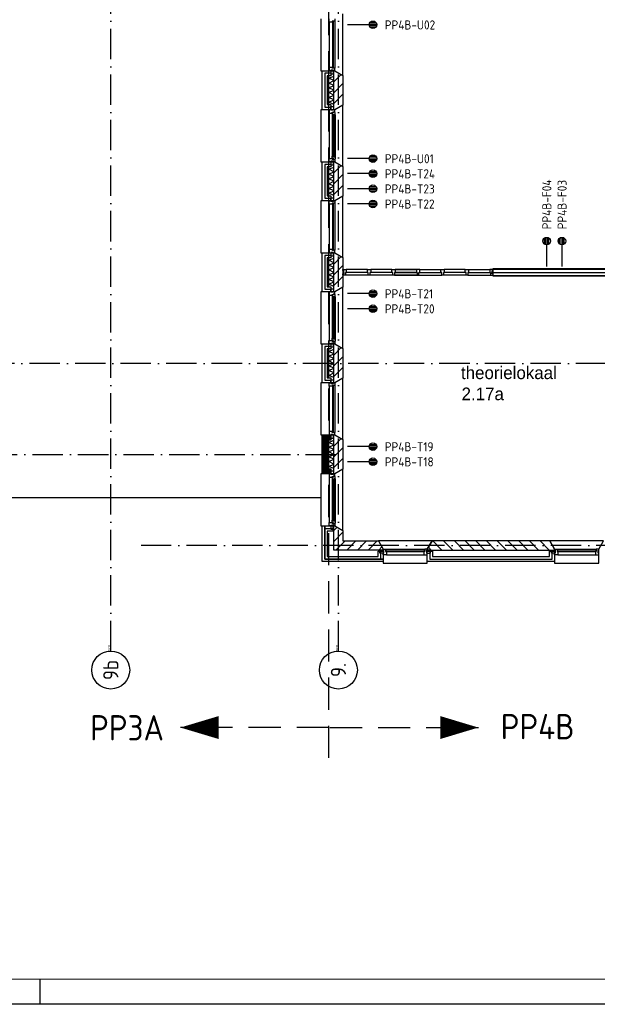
# Model space of a CAD drawing. Header units: millimetres. Extents: x 50250 to 324922, y 191 to 84291.
# Tile 15 of 44: x 167805 to 179223, y 191 to 19658. Entities that reach past the tile are written whole.
import ezdxf
from ezdxf.enums import TextEntityAlignment as Align

# ---------------------------------------------------------------- set-up
doc = ezdxf.new("R2010")
doc.units = ezdxf.units.MM
doc.header["$LTSCALE"] = 100
doc.linetypes.add('DASHDOT', pattern=[9, 6, -1.5, 0, -1.5])
doc.linetypes.add('HIDDEN', pattern=[9.525, 6.35, -3.175])
doc.layers.get('0').update_dxf_attribs({"linetype": 'CONTINUOUS'})
for name, color, linetype in [('AL$7----_STRAMIEN', 1, 'DASHDOT'), ('AL21----_BUITENWAND', 4, 'CONTINUOUS'), ('AL21K---_ISOLATIE', 1, 'CONTINUOUS'), ('AL22----_BINNENWAND', 7, 'CONTINUOUS'), ('AL27----_DAKEN', 7, 'CONTINUOUS'), ('AL28----_KONSTRUKTIE', 3, 'CONTINUOUS'), ('AL31----_BUITENKOZ', 7, 'CONTINUOUS'), ('AL32----_BINNENKOZ', 7, 'CONTINUOUS'), ('ALL-----_REFLIJNEN', 8, 'CONTINUOUS'), ('ALN-----_BLOCKNAAM', 2, 'CONTINUOUS'), ('ALXA3---_VOLZWART', 14, 'CONTINUOUS'), ('ALXAB---_PREFABBETON', 1, 'CONTINUOUS'), ('BOUW', 8, 'CONTINUOUS'), ('EB6441--_ATTRIB', 2, 'CONTINUOUS'), ('EL6441--_DATACOM', 3, 'CONTINUOUS'), ('LIJN025', 10, 'CONTINUOUS'), ('LIJN050', 90, 'CONTINUOUS'), ('LIJN070', 130, 'CONTINUOUS'), ('TEKST25', 10, 'CONTINUOUS'), ('TEKST35', 50, 'CONTINUOUS'), ('TEKST50', 90, 'CONTINUOUS')]:
    doc.layers.add(name, color=color, linetype=linetype)
doc.styles.add('1_8', font='ISO', dxfattribs={"height": 1.8})
doc.styles.add('BURO-025', font='BUROFONT.shx', dxfattribs={"height": 250})
doc.styles.add('ISO', font='ISO.SHX')
doc.styles.add('MAATVOERING', font='iso.shx')
doc.styles.add('ROMAND', font='romand')
doc.styles.get("Standard").update_dxf_attribs({"font": 'iso.shx'})

# ---------------------------------------------------------------- blocks, each defined once
blk = doc.blocks.new('A0-GE')
at = {"layer": 'LIJN025'}
blk.add_line((775, 0), (775, 5), dxfattribs=at)
blk.add_lwpolyline([(1500, 841), (1500, 0), (0, 0), (0, 841)], close=True, dxfattribs=at)
at = {"layer": 'LIJN050', "const_width": 0.2}
blk.add_lwpolyline([(1495, 836), (25, 836), (25, 5), (1495, 5)], close=True, dxfattribs=at)
at = {"layer": 'TEKST25', "style": 'ROMAND', "width": 2.899115}
blk.add_attdef('STATUS', text='', height=2.5, dxfattribs=at).set_placement((1454, 71.5), (1493, 71.5), align=Align.FIT)
at = {"layer": 'TEKST25', "style": 'ISO'}
for tag, p in [('E', (1455.25, 66)), ('NAAM-E', (1466.75, 66)), ('DATUM-E', (1485, 66)), ('D', (1455.25, 61)), ('NAAM-D', (1466.75, 61)), ('DATUM-D', (1485, 61)), ('C', (1455.25, 56)), ('NAAM-C', (1466.75, 56)), ('DATUM-C', (1485, 56)), ('B', (1455.25, 51)), ('NAAM-B', (1466.75, 51)), ('DATUM-B', (1485, 51)), ('A', (1455.25, 46)), ('NAAM-A', (1466.75, 46)), ('DATUM-A', (1485, 46))]:
    blk.add_attdef(tag, text='', height=2.5, dxfattribs=at).set_placement(p, align=Align.CENTER)
for tag, p in [('DATUM', (1332.75, 36.25)), ('SCHAAL', (1368, 36.25)), ('GETEKEND', (1398.25, 36.25)), ('GECONTOL.', (1433, 36.25)), ('FORMAAT', (1463.25, 28.25))]:
    blk.add_attdef(tag, p, '', height=2.5, dxfattribs=at)
at = {"layer": 'TEKST35', "style": 'ISO'}
for tag, p in [('PROJECT', (1334.5, 72.5)), ('PLAATS', (1334.5, 63.5)), ('INSTALLATIE-REGEL1', (1334.5, 52.5)), ('INSTALLATIE-REGEL2', (1334.5, 43.5))]:
    blk.add_attdef(tag, p, '', height=4, dxfattribs=at)
blk.add_attdef('PROJ.NR.', text='', height=4, dxfattribs=at).set_placement((1481, 23), align=Align.CENTER)
at = {"layer": 'TEKST50', "style": 'ISO'}
blk.add_attdef('FILE-NAAM', text='', height=5, dxfattribs=at).set_placement((1473.5, 7.5), align=Align.CENTER)
blk = doc.blocks.new('ES4X2')
for p, q in [((-0.45, 1.4), (-0.45, 2.6)), ((-0.15, 1.27), (-0.15, 2.73)), ((0.15, 1.27), (0.15, 2.73)), ((0.45, 1.4), (0.45, 2.6)), ((0, 1.25), (0, -3))]:
    blk.add_line(p, q)
blk.add_circle((0, 2), 0.75)
at = {"style": '1_8', "flags": 8}
for tag, p in [('NUMMER', (1.25, 3.5)), ('CODE', (-1.25, 3.5))]:
    blk.add_attdef(tag, text='', height=1.8, rotation=90, dxfattribs=at).set_placement(p, align=Align.MIDDLE_LEFT)
blk.add_attdef('M_CODE', text='', height=1.8, dxfattribs=at).set_placement((0, 0), align=Align.MIDDLE_CENTER)
blk = doc.blocks.new('1011')
at = {"layer": 'AL$7----_STRAMIEN', "color": 7, "linetype": 'Continuous'}
blk.add_circle((-750, 0), 750, dxfattribs=at)
at = {"layer": 'AL$7----_STRAMIEN', "color": 3, "linetype": 'Continuous'}
blk.add_attdef('STR-NAAM', text='', height=600, rotation=360, dxfattribs=at).set_placement((-750, 0), align=Align.MIDDLE)
at = {"layer": 'ALN-----_BLOCKNAAM', "linetype": 'Continuous'}
blk.add_text('1011', height=100, dxfattribs=at).set_placement((0, 0))

msp = doc.modelspace()

# ---------------------------------------------------------------- hatches: boundary and pattern name
at = {"layer": 'ALXAB---_PREFABBETON'}
h = msp.add_hatch(dxfattribs=at)
h.set_pattern_fill('PREFBET', color=8, style=0)
h.set_pattern_definition([(45, (174195.13, 10770.77), (-106.066, 106.066), [])])
h.paths.add_polyline_path([(174015, 11448), (174035, 11448), (174195, 11356), (174195, 10771), (174035, 10678), (174015, 10678)])

# ---------------------------------------------------------------- linework, layer by layer
at = {"layer": 'AL$7----_STRAMIEN', "color": 1}
for p, q in [((174105, 7175), (174105, 61763)), ((174105, 7175), (174105, 61763)), ((194205, 9263), (170205, 9263))]:
    msp.add_line(p, q, dxfattribs=at)
at = {"layer": 'AL$7----_STRAMIEN'}
for points in [[(169605, 7175), (169605, 45867)], [(164457, 11063), (174358, 11063)]]:
    msp.add_lwpolyline(points, dxfattribs=at)
at = {"layer": 'AL$7----_STRAMIEN', "color": 1}
msp.add_lwpolyline([(183901, 12863), (143805, 12863), (120711, 12863)], dxfattribs=at)
at = {"layer": 'AL21----_BUITENWAND', "color": 8}
for p, q in [((173785, 18648), (173954, 18648)), ((173785, 17878), (173785, 18648)), ((173885, 18548), (173885, 17978)), ((173954, 18548), (173885, 18548)), ((173954, 18648), (173954, 18548)), ((173885, 17978), (173954, 17978)), ((173954, 17978), (173954, 17878)), ((173954, 17878), (173785, 17878)), ((173785, 16848), (173954, 16848)), ((173785, 16078), (173785, 16848)), ((173885, 16748), (173885, 16178)), ((173954, 16748), (173885, 16748)), ((173954, 16848), (173954, 16748)), ((173885, 16178), (173954, 16178)), ((173954, 16178), (173954, 16078)), ((173954, 16078), (173785, 16078)), ((173785, 15048), (173954, 15048)), ((173785, 14278), (173785, 15048)), ((173954, 15048), (173954, 14948)), ((173885, 14948), (173885, 14378)), ((173954, 14948), (173885, 14948)), ((173954, 14278), (173785, 14278)), ((173885, 14378), (173954, 14378)), ((173954, 14378), (173954, 14278)), ((173785, 13248), (173954, 13248)), ((173785, 12478), (173785, 13248)), ((173954, 13248), (173954, 13148)), ((173885, 13148), (173885, 12578)), ((173954, 13148), (173885, 13148)), ((173954, 12478), (173785, 12478)), ((173885, 12578), (173954, 12578)), ((173954, 12578), (173954, 12478)), ((173785, 8943), (173785, 9648)), ((173785, 9648), (173995, 9648)), ((173885, 9548), (173885, 9043)), ((173995, 9548), (173885, 9548)), ((173995, 9648), (173995, 9548)), ((174888, 9153), (174988, 9153)), ((174888, 9043), (174888, 9153)), ((174988, 9153), (174988, 8943)), ((175863, 9153), (175963, 9153)), ((175863, 8943), (175863, 9153)), ((175963, 9153), (175963, 9043)), ((178278, 9153), (178378, 9153)), ((178278, 9043), (178278, 9153)), ((178378, 9153), (178378, 8943)), ((173885, 9043), (174888, 9043)), ((175963, 9043), (178278, 9043)), ((174988, 8943), (173785, 8943)), ((178378, 8943), (175863, 8943))]:
    msp.add_line(p, q, dxfattribs=at)
msp.add_lwpolyline([(173954, 11348), (173885, 11348), (173885, 10778), (173954, 10778), (173954, 10678), (173785, 10678), (173785, 11448), (173954, 11448)], close=True, dxfattribs=at)
at = {"layer": 'AL21K---_ISOLATIE', "color": 8, "linetype": 'Continuous'}
for p, q in [((173915, 17978), (173915, 18548)), ((173915, 18501), (174015, 18544)), ((174015, 18453), (173915, 18501)), ((174015, 17978), (174015, 18548)), ((173915, 18406), (174015, 18453)), ((174015, 18358), (173915, 18406)), ((173915, 18311), (174015, 18358)), ((174015, 18263), (173915, 18311)), ((173915, 18216), (174015, 18263)), ((174015, 18168), (173915, 18216)), ((173915, 18121), (174015, 18168)), ((174015, 18073), (173915, 18121)), ((173915, 18026), (174015, 18073)), ((174015, 17983), (173915, 18026)), ((173915, 16178), (173915, 16748)), ((173915, 16701), (174015, 16744)), ((174015, 16178), (174015, 16748)), ((174015, 16653), (173915, 16701)), ((173915, 16606), (174015, 16653)), ((174015, 16558), (173915, 16606)), ((173915, 16511), (174015, 16558)), ((174015, 16463), (173915, 16511)), ((173915, 16416), (174015, 16463)), ((174015, 16368), (173915, 16416)), ((173915, 16321), (174015, 16368)), ((174015, 16273), (173915, 16321)), ((173915, 16226), (174015, 16273)), ((174015, 16183), (173915, 16226)), ((173915, 14378), (173915, 14948)), ((173915, 14901), (174015, 14944)), ((174015, 14853), (173915, 14901)), ((173915, 14806), (174015, 14853)), ((174015, 14758), (173915, 14806)), ((174015, 14378), (174015, 14948)), ((173915, 14711), (174015, 14758)), ((174015, 14663), (173915, 14711)), ((173915, 14616), (174015, 14663)), ((174015, 14568), (173915, 14616)), ((173915, 14521), (174015, 14568)), ((174015, 14473), (173915, 14521)), ((173915, 14426), (174015, 14473)), ((174015, 14383), (173915, 14426)), ((173915, 12578), (173915, 13148)), ((173915, 13101), (174015, 13144)), ((174015, 13053), (173915, 13101)), ((173915, 13006), (174015, 13053)), ((174015, 12578), (174015, 13148)), ((174015, 12958), (173915, 13006)), ((173915, 12911), (174015, 12958)), ((174015, 12863), (173915, 12911)), ((173915, 12816), (174015, 12863)), ((174015, 12768), (173915, 12816)), ((173915, 12721), (174015, 12768)), ((174015, 12673), (173915, 12721)), ((173915, 12626), (174015, 12673)), ((174015, 12583), (173915, 12626))]:
    msp.add_line(p, q, dxfattribs=at)
for points in [[(173915, 10778), (173915, 11348)], [(174015, 10783), (173915, 10826), (174015, 10873), (173915, 10921), (174015, 10968), (173915, 11016), (174015, 11063), (173915, 11111), (174015, 11158), (173915, 11206), (174015, 11253), (173915, 11301), (174015, 11344)], [(174015, 10778), (174015, 11348)]]:
    msp.add_lwpolyline(points, dxfattribs=at)
at = {"layer": 'AL22----_BINNENWAND', "color": 8}
for p, q in [((177163, 14738), (180507, 14738)), ((177163, 14588), (177163, 14738)), ((180507, 14588), (177163, 14588))]:
    msp.add_line(p, q, dxfattribs=at)
at = {"layer": 'AL22----_BINNENWAND', "color": 8, "linetype": 'Continuous'}
for p, q in [((177163, 14723), (180507, 14723)), ((177163, 14603), (180507, 14603))]:
    msp.add_line(p, q, dxfattribs=at)
at = {"layer": 'AL27----_DAKEN', "color": 8}
msp.add_line((164457, 10209), (173755, 10209), dxfattribs=at)
at = {"layer": 'AL28----_KONSTRUKTIE', "color": 8}
for p, q in [((174015, 17878), (174015, 18648)), ((174015, 18648), (174035, 18648)), ((174035, 18648), (174195, 18556)), ((174195, 18556), (174195, 17971)), ((174195, 17971), (174035, 17878)), ((174035, 17878), (174015, 17878)), ((174015, 16078), (174015, 16848)), ((174015, 16848), (174035, 16848)), ((174035, 16848), (174195, 16756)), ((174195, 16756), (174195, 16171)), ((174195, 16171), (174035, 16078)), ((174035, 16078), (174015, 16078)), ((174015, 14278), (174015, 15048)), ((174015, 15048), (174035, 15048)), ((174035, 15048), (174195, 14956)), ((174195, 14956), (174195, 14371)), ((174035, 14278), (174015, 14278)), ((174195, 14371), (174035, 14278)), ((174015, 12478), (174015, 13248)), ((174015, 13248), (174035, 13248)), ((174035, 13248), (174195, 13156)), ((174195, 13156), (174195, 12571)), ((174035, 12478), (174015, 12478)), ((174195, 12571), (174035, 12478)), ((175956, 9353), (175863, 9193)), ((178286, 9353), (175956, 9353)), ((178378, 9193), (178286, 9353)), ((175863, 9193), (175863, 9173)), ((175863, 9173), (178378, 9173)), ((178378, 9173), (178378, 9193))]:
    msp.add_line(p, q, dxfattribs=at)
at = {"layer": 'AL28----_KONSTRUKTIE', "color": 8, "linetype": 'Continuous'}
for p, q in [((174015, 9173), (174015, 9648)), ((174015, 9648), (174035, 9648)), ((174035, 9648), (174195, 9556)), ((174195, 9556), (174195, 9353)), ((174195, 9353), (174896, 9353)), ((174896, 9353), (174988, 9193)), ((174988, 9173), (174015, 9173)), ((174988, 9193), (174988, 9173))]:
    msp.add_line(p, q, dxfattribs=at)
at = {"layer": 'AL28----_KONSTRUKTIE', "color": 8}
msp.add_lwpolyline([(174015, 11448), (174035, 11448), (174195, 11356), (174195, 10771), (174035, 10678), (174015, 10678)], close=True, dxfattribs=at)
at = {"layer": 'AL31----_BUITENKOZ', "color": 8}
for p, q in [((173755, 19678), (173755, 18648)), ((174195, 18556), (174195, 19771)), ((173921, 19611), (173921, 18715)), ((174035, 19628), (174035, 18698)), ((173755, 18648), (174035, 18648)), ((173954, 18658), (173954, 18587)), ((174010, 18658), (173954, 18658)), ((173954, 18587), (174010, 18587)), ((174010, 18587), (174010, 18658)), ((174035, 18648), (174195, 18556)), ((173954, 17939), (174010, 17939)), ((173954, 17868), (173954, 17939)), ((174010, 17939), (174010, 17868)), ((174195, 17971), (174035, 17878)), ((174195, 16756), (174195, 17971)), ((173755, 17878), (173755, 16848)), ((174035, 17878), (173755, 17878)), ((173921, 17878), (173921, 17811)), ((173954, 17878), (173921, 17878)), ((173921, 17811), (173984, 17811)), ((173921, 17811), (173921, 16915)), ((173954, 17868), (173954, 17878)), ((174010, 17868), (173954, 17868)), ((174010, 17868), (173954, 17868)), ((173984, 17828), (173999, 17828)), ((173984, 17811), (173984, 17828)), ((173984, 17817), (173984, 17811)), ((173999, 17817), (173984, 17817)), ((173984, 17811), (173984, 17764)), ((173984, 17764), (173997, 17762)), ((173984, 17764), (173984, 16963)), ((173997, 17779), (174038, 17779)), ((173997, 17762), (173997, 17779)), ((173999, 17834), (174035, 17834)), ((173999, 17828), (173999, 17834)), ((173999, 17809), (173999, 17817)), ((174004, 17809), (173999, 17809)), ((174004, 17831), (174004, 17809)), ((174034, 17831), (174004, 17831)), ((174010, 17878), (174010, 17868)), ((174035, 17878), (174010, 17878)), ((174022, 17779), (174022, 17762)), ((174036, 17779), (174022, 17779)), ((174022, 17762), (174036, 17762)), ((174034, 17824), (174034, 17831)), ((174038, 17822), (174034, 17824)), ((174035, 17834), (174035, 17878)), ((174036, 17762), (174036, 17779)), ((174038, 17779), (174038, 17822)), ((174038, 17779), (174038, 16948)), ((173984, 16963), (173997, 16965)), ((173984, 16915), (173984, 16963)), ((173997, 16965), (173997, 16948)), ((173997, 16948), (174038, 16948)), ((174022, 16965), (174036, 16965)), ((174022, 16948), (174022, 16965)), ((174036, 16948), (174022, 16948)), ((174036, 16965), (174036, 16948)), ((174038, 16948), (174038, 16905)), ((173755, 16848), (174035, 16848)), ((173921, 16915), (173984, 16915)), ((173921, 16848), (173921, 16915)), ((173954, 16848), (173921, 16848)), ((173954, 16858), (173954, 16848)), ((174010, 16858), (173954, 16858)), ((173954, 16858), (173954, 16787)), ((174010, 16858), (173954, 16858)), ((173954, 16787), (174010, 16787)), ((173984, 16910), (173984, 16915)), ((173984, 16915), (173984, 16898)), ((173999, 16910), (173984, 16910)), ((173984, 16898), (173999, 16898)), ((173999, 16918), (173999, 16910)), ((174004, 16918), (173999, 16918)), ((173999, 16898), (173999, 16892)), ((173999, 16892), (174035, 16892)), ((174004, 16896), (174004, 16918)), ((174034, 16896), (174004, 16896)), ((174010, 16848), (174010, 16858)), ((174010, 16787), (174010, 16858)), ((174035, 16848), (174010, 16848)), ((174038, 16905), (174034, 16903)), ((174034, 16903), (174034, 16896)), ((174035, 16892), (174035, 16848)), ((174035, 16848), (174195, 16756)), ((174195, 16171), (174035, 16078)), ((174195, 14956), (174195, 16171)), ((173755, 16078), (173755, 15048)), ((174035, 16078), (173755, 16078)), ((173921, 16011), (173921, 15115)), ((173954, 16139), (174010, 16139)), ((173954, 16068), (173954, 16139)), ((174010, 16068), (173954, 16068)), ((174010, 16139), (174010, 16068)), ((174035, 16028), (174035, 15098)), ((173755, 15048), (174035, 15048)), ((173954, 15058), (173954, 14987)), ((174010, 15058), (173954, 15058)), ((174010, 14987), (174010, 15058)), ((174035, 15048), (174195, 14956)), ((173954, 14987), (174010, 14987)), ((173755, 14278), (173755, 13248)), ((174035, 14278), (173755, 14278)), ((173921, 14278), (173921, 14211)), ((173954, 14278), (173921, 14278)), ((173921, 14211), (173921, 13315)), ((173921, 14211), (173984, 14211)), ((173954, 14339), (174010, 14339)), ((173954, 14268), (173954, 14339)), ((173954, 14268), (173954, 14278)), ((174010, 14268), (173954, 14268)), ((174010, 14268), (173954, 14268)), ((173984, 14228), (173999, 14228)), ((173984, 14211), (173984, 14228)), ((173984, 14217), (173984, 14211)), ((173999, 14217), (173984, 14217)), ((173984, 14211), (173984, 14164)), ((173999, 14234), (174035, 14234)), ((173999, 14228), (173999, 14234)), ((173999, 14209), (173999, 14217)), ((174004, 14231), (174004, 14209)), ((174034, 14231), (174004, 14231)), ((174010, 14339), (174010, 14268)), ((174010, 14278), (174010, 14268)), ((174035, 14278), (174010, 14278)), ((174034, 14224), (174034, 14231)), ((174038, 14222), (174034, 14224)), ((174195, 14371), (174035, 14278)), ((174035, 14234), (174035, 14278)), ((174038, 14179), (174038, 14222)), ((174195, 13156), (174195, 14371)), ((173984, 14164), (173984, 13363)), ((173984, 14164), (173997, 14162)), ((173997, 14179), (174038, 14179)), ((173997, 14162), (173997, 14179)), ((174004, 14209), (173999, 14209)), ((174022, 14179), (174022, 14162)), ((174036, 14179), (174022, 14179)), ((174022, 14162), (174036, 14162)), ((174036, 14162), (174036, 14179)), ((174038, 14179), (174038, 13348)), ((173755, 13248), (174035, 13248)), ((173921, 13315), (173984, 13315)), ((173921, 13248), (173921, 13315)), ((173954, 13248), (173921, 13248)), ((173954, 13258), (173954, 13248)), ((174010, 13258), (173954, 13258)), ((173954, 13258), (173954, 13187)), ((174010, 13258), (173954, 13258)), ((173984, 13363), (173997, 13365)), ((173984, 13315), (173984, 13363)), ((173984, 13310), (173984, 13315)), ((173984, 13315), (173984, 13298)), ((173999, 13310), (173984, 13310)), ((173984, 13298), (173999, 13298)), ((173997, 13365), (173997, 13348)), ((173997, 13348), (174038, 13348)), ((173999, 13318), (173999, 13310)), ((174004, 13318), (173999, 13318)), ((173999, 13298), (173999, 13292)), ((173999, 13292), (174035, 13292)), ((174004, 13296), (174004, 13318)), ((174034, 13296), (174004, 13296)), ((174010, 13248), (174010, 13258)), ((174010, 13187), (174010, 13258)), ((174035, 13248), (174010, 13248)), ((174022, 13365), (174036, 13365)), ((174022, 13348), (174022, 13365)), ((174036, 13348), (174022, 13348)), ((174038, 13305), (174034, 13303)), ((174034, 13303), (174034, 13296)), ((174035, 13292), (174035, 13248)), ((174035, 13248), (174195, 13156)), ((174036, 13365), (174036, 13348)), ((174038, 13348), (174038, 13305)), ((173954, 13187), (174010, 13187))]:
    msp.add_line(p, q, dxfattribs=at)
at = {"layer": 'AL31----_BUITENKOZ', "color": 8, "linetype": 'Continuous'}
for p, q in [((173921, 19611), (173921, 19678)), ((174035, 19678), (174035, 19628)), ((173921, 19611), (173921, 19611)), ((173921, 19611), (173921, 19611)), ((173921, 19611), (173921, 19611)), ((173921, 19611), (173921, 19611)), ((173984, 19611), (173921, 19611)), ((173984, 19628), (173984, 19611)), ((174035, 19628), (173984, 19628)), ((173988, 19623), (173988, 18703)), ((174009, 19623), (173988, 19623)), ((174009, 18703), (174009, 19623)), ((174035, 19628), (174035, 19628)), ((173921, 18715), (173921, 18648)), ((173921, 18715), (173921, 18715)), ((173921, 18715), (173921, 18715)), ((173921, 18715), (173921, 18715)), ((173921, 18715), (173921, 18715)), ((173984, 18715), (173921, 18715)), ((173984, 18698), (173984, 18715)), ((174035, 18698), (173984, 18698)), ((173988, 18703), (174009, 18703)), ((174035, 18648), (174035, 18698)), ((174035, 18698), (174035, 18698)), ((173921, 18648), (173954, 18648)), ((173954, 18658), (174010, 18658)), ((173954, 18648), (173954, 18658)), ((174010, 18658), (174010, 18648)), ((174010, 18648), (174035, 18648)), ((174010, 18648), (174010, 18648)), ((173999, 17777), (173999, 16950)), ((174020, 17777), (173999, 17777)), ((174020, 16950), (174020, 17777)), ((173999, 16950), (174020, 16950)), ((173921, 16078), (173954, 16078)), ((173921, 16011), (173921, 16078)), ((173921, 16011), (173921, 16011)), ((173921, 16011), (173921, 16011)), ((173921, 16011), (173921, 16011)), ((173921, 16011), (173921, 16011)), ((173984, 16011), (173921, 16011)), ((173954, 16078), (173954, 16068)), ((173954, 16068), (174010, 16068)), ((173984, 16028), (173984, 16011)), ((174035, 16028), (173984, 16028)), ((173988, 16023), (173988, 15103)), ((174009, 16023), (173988, 16023)), ((174009, 15103), (174009, 16023)), ((174010, 16078), (174035, 16078)), ((174010, 16078), (174010, 16078)), ((174010, 16068), (174010, 16078)), ((174035, 16078), (174035, 16028)), ((174035, 16028), (174035, 16028)), ((173921, 15115), (173921, 15048)), ((173921, 15115), (173921, 15115)), ((173921, 15115), (173921, 15115)), ((173921, 15115), (173921, 15115)), ((173921, 15115), (173921, 15115)), ((173984, 15115), (173921, 15115)), ((173921, 15048), (173954, 15048)), ((173954, 15058), (174010, 15058)), ((173954, 15048), (173954, 15058)), ((173984, 15098), (173984, 15115)), ((174035, 15098), (173984, 15098)), ((173988, 15103), (174009, 15103)), ((174010, 15058), (174010, 15048)), ((174010, 15048), (174035, 15048)), ((174010, 15048), (174010, 15048)), ((174035, 15048), (174035, 15098)), ((174035, 15098), (174035, 15098)), ((173999, 14177), (173999, 13350)), ((174020, 14177), (173999, 14177)), ((174020, 13350), (174020, 14177)), ((173999, 13350), (174020, 13350))]:
    msp.add_line(p, q, dxfattribs=at)
at = {"layer": 'AL31----_BUITENKOZ', "color": 8}
for points in [[(174035, 11448), (174195, 11356), (174195, 12571), (174035, 12478), (173755, 12478), (173755, 11448)], [(174010, 12468), (173954, 12468), (173954, 12539), (174010, 12539)], [(174010, 11458), (173954, 11458), (173954, 11387), (174010, 11387)], [(174035, 9648), (174195, 9556), (174195, 10771), (174035, 10678), (173755, 10678), (173755, 9648)], [(174010, 10668), (173954, 10668), (173954, 10739), (174010, 10739)], [(174035, 10678), (174010, 10678), (174010, 10668), (173954, 10668), (173954, 10678), (173921, 10678), (173921, 10611), (173984, 10611), (173984, 10628), (173999, 10628), (173999, 10634), (174035, 10634)], [(174038, 10622), (174034, 10624), (174034, 10631), (174004, 10631), (174004, 10609), (173999, 10609), (173999, 10617), (173984, 10617), (173984, 10611), (173984, 10564), (173997, 10562), (173997, 10579), (174038, 10579)], [(174036, 10579), (174022, 10579), (174022, 10562), (174036, 10562)], [(174038, 9705), (174034, 9703), (174034, 9696), (174004, 9696), (174004, 9718), (173999, 9718), (173999, 9710), (173984, 9710), (173984, 9715), (173984, 9763), (173997, 9765), (173997, 9748), (174038, 9748)], [(174036, 9748), (174022, 9748), (174022, 9765), (174036, 9765)], [(174035, 9648), (174010, 9648), (174010, 9658), (173954, 9658), (173954, 9648), (173921, 9648), (173921, 9715), (173984, 9715), (173984, 9698), (173999, 9698), (173999, 9692), (174035, 9692)], [(174010, 9658), (173954, 9658), (173954, 9587), (174010, 9587)], [(175863, 9193), (175956, 9353), (174896, 9353), (174988, 9193), (174988, 8913), (175863, 8913)], [(179253, 9193), (179346, 9353), (178286, 9353), (178378, 9193), (178378, 8913), (179253, 8913)], [(174998, 9168), (174998, 9112), (174927, 9112), (174927, 9168)], [(175853, 9168), (175853, 9112), (175924, 9112), (175924, 9168)], [(178388, 9168), (178388, 9112), (178317, 9112), (178317, 9168)]]:
    msp.add_lwpolyline(points, close=True, dxfattribs=at)
at = {"layer": 'AL31----_BUITENKOZ', "color": 8, "linetype": 'Continuous'}
for points in [[(174035, 12428), (174035, 12428), (173984, 12428), (173984, 12411), (173921, 12411), (173921, 12411), (173921, 12411), (173921, 12411), (173921, 12411), (173921, 12478), (173954, 12478), (173954, 12468), (174010, 12468), (174010, 12478), (174010, 12478), (174035, 12478)], [(174009, 12423), (173988, 12423), (173988, 11503), (174009, 11503)], [(174035, 11498), (174035, 11498), (173984, 11498), (173984, 11515), (173921, 11515), (173921, 11515), (173921, 11515), (173921, 11515), (173921, 11515), (173921, 11448), (173954, 11448), (173954, 11458), (174010, 11458), (174010, 11448), (174010, 11448), (174035, 11448)], [(174020, 10577), (173999, 10577), (173999, 9750), (174020, 9750)], [(175038, 9193), (175038, 9193), (175038, 9142), (175055, 9142), (175055, 9079), (175055, 9079), (175055, 9079), (175055, 9079), (175055, 9079), (174988, 9079), (174988, 9112), (174998, 9112), (174998, 9168), (174988, 9168), (174988, 9168), (174988, 9193)], [(175043, 9167), (175043, 9146), (175808, 9146), (175808, 9167)], [(175813, 9193), (175813, 9193), (175813, 9142), (175796, 9142), (175796, 9079), (175796, 9079), (175796, 9079), (175796, 9079), (175796, 9079), (175863, 9079), (175863, 9112), (175853, 9112), (175853, 9168), (175863, 9168), (175863, 9168), (175863, 9193)], [(178428, 9193), (178428, 9193), (178428, 9142), (178445, 9142), (178445, 9079), (178445, 9079), (178445, 9079), (178445, 9079), (178445, 9079), (178378, 9079), (178378, 9112), (178388, 9112), (178388, 9168), (178378, 9168), (178378, 9168), (178378, 9193)], [(178433, 9167), (178433, 9146), (179198, 9146), (179198, 9167)], [(179203, 9193), (179203, 9193), (179203, 9142), (179186, 9142), (179186, 9079), (179186, 9079), (179186, 9079), (179186, 9079), (179186, 9079), (179253, 9079), (179253, 9112), (179243, 9112), (179243, 9168), (179253, 9168), (179253, 9168), (179253, 9193)]]:
    msp.add_lwpolyline(points, close=True, dxfattribs=at)
at = {"layer": 'AL31----_BUITENKOZ', "color": 8}
for points in [[(173921, 12411), (173921, 11515)], [(174035, 12428), (174035, 11498)], [(173921, 10611), (173921, 9715)], [(173984, 10564), (173984, 9763)], [(174038, 10579), (174038, 9748)], [(175038, 9193), (175813, 9193)], [(178428, 9193), (179203, 9193)], [(175055, 9079), (175796, 9079)], [(178445, 9079), (179186, 9079)]]:
    msp.add_lwpolyline(points, dxfattribs=at)
at = {"layer": 'AL32----_BINNENKOZ', "color": 8}
for p, q in [((174195, 14720), (174262, 14720)), ((174195, 14698), (174195, 14720)), ((174211, 14698), (174195, 14698)), ((174195, 14631), (174211, 14631)), ((174195, 14606), (174195, 14631)), ((174245, 14606), (174195, 14606)), ((174211, 14631), (174211, 14698)), ((174245, 14657), (174245, 14606)), ((174262, 14657), (174245, 14657)), ((174245, 14606), (174245, 14657)), ((174696, 14606), (174245, 14606)), ((174262, 14720), (174262, 14657)), ((174679, 14720), (174262, 14720)), ((174679, 14657), (174262, 14657)), ((174679, 14720), (174746, 14720)), ((174679, 14657), (174679, 14720)), ((174696, 14657), (174679, 14657)), ((174696, 14606), (174696, 14657)), ((174729, 14606), (174696, 14606)), ((174729, 14657), (174729, 14606)), ((174746, 14657), (174729, 14657)), ((175180, 14606), (174729, 14606)), ((175163, 14720), (174746, 14720)), ((175163, 14720), (174746, 14720)), ((174746, 14720), (174746, 14657)), ((175163, 14657), (174746, 14657)), ((175163, 14720), (175230, 14720)), ((175163, 14657), (175163, 14720)), ((175180, 14657), (175163, 14657)), ((175180, 14606), (175180, 14657)), ((175213, 14606), (175180, 14606)), ((175213, 14657), (175213, 14606)), ((175230, 14657), (175213, 14657)), ((175663, 14606), (175213, 14606)), ((175213, 14606), (175663, 14606)), ((175646, 14720), (175230, 14720)), ((175230, 14720), (175646, 14720)), ((175646, 14720), (175230, 14720)), ((175230, 14720), (175646, 14720)), ((175230, 14720), (175230, 14657)), ((175646, 14657), (175230, 14657)), ((175230, 14657), (175646, 14657)), ((175646, 14720), (175646, 14657)), ((175713, 14720), (175646, 14720)), ((175646, 14657), (175663, 14657)), ((175663, 14657), (175663, 14606)), ((175663, 14606), (175696, 14606)), ((175696, 14657), (175713, 14657)), ((175696, 14606), (175696, 14657)), ((175696, 14606), (176147, 14606)), ((175713, 14720), (176130, 14720)), ((175713, 14657), (175713, 14720)), ((175713, 14720), (176130, 14720)), ((175713, 14657), (176130, 14657)), ((176130, 14720), (176197, 14720)), ((176130, 14657), (176130, 14720)), ((176147, 14657), (176130, 14657)), ((176147, 14606), (176147, 14657)), ((176180, 14606), (176147, 14606)), ((176180, 14657), (176180, 14606)), ((176197, 14657), (176180, 14657)), ((176630, 14606), (176180, 14606)), ((176613, 14720), (176197, 14720)), ((176197, 14720), (176197, 14657)), ((176613, 14720), (176197, 14720)), ((176613, 14657), (176197, 14657)), ((176613, 14720), (176680, 14720)), ((176613, 14657), (176613, 14720)), ((176630, 14657), (176613, 14657)), ((176630, 14606), (176630, 14657)), ((176663, 14606), (176630, 14606)), ((176663, 14657), (176663, 14606)), ((176680, 14657), (176663, 14657)), ((176663, 14606), (177113, 14606)), ((176680, 14720), (176680, 14657)), ((176680, 14720), (177096, 14720)), ((176680, 14720), (177096, 14720)), ((176680, 14657), (177096, 14657)), ((177096, 14720), (177096, 14657)), ((177163, 14720), (177096, 14720)), ((177096, 14657), (177113, 14657)), ((177113, 14657), (177113, 14606)), ((177113, 14606), (177163, 14606)), ((177147, 14698), (177163, 14698)), ((177147, 14631), (177147, 14698)), ((177163, 14631), (177147, 14631)), ((177163, 14698), (177163, 14720)), ((177163, 14606), (177163, 14631))]:
    msp.add_line(p, q, dxfattribs=at)
at = {"layer": 'ALL-----_REFLIJNEN', "color": 8, "linetype": 'Continuous'}
for p, q in [((173835, 18598), (173835, 17928)), ((173954, 18598), (173835, 18598)), ((173835, 17928), (173954, 17928)), ((173835, 16798), (173835, 16128)), ((173954, 16798), (173835, 16798)), ((173835, 16128), (173954, 16128)), ((173835, 14998), (173835, 14328)), ((173954, 14998), (173835, 14998)), ((177163, 14663), (180507, 14663)), ((173835, 14328), (173954, 14328)), ((173835, 13198), (173835, 12528)), ((173954, 13198), (173835, 13198)), ((173835, 12528), (173954, 12528)), ((173835, 8993), (173835, 9648)), ((173835, 9648), (173835, 8993)), ((174988, 8993), (173835, 8993)), ((173835, 8993), (174988, 8993))]:
    msp.add_line(p, q, dxfattribs=at)
msp.add_lwpolyline([(173954, 11398), (173835, 11398), (173835, 10728), (173954, 10728)], dxfattribs=at)
at = {"layer": 'ALXA3---_VOLZWART', "color": 8}
for p, q in [((173835, 18598), (173835, 17928)), ((173954, 18598), (173835, 18598)), ((173835, 17928), (173954, 17928)), ((173835, 16798), (173835, 16128)), ((173954, 16798), (173835, 16798)), ((173835, 16128), (173954, 16128)), ((173835, 14998), (173835, 14328)), ((173954, 14998), (173835, 14998)), ((173835, 14328), (173954, 14328)), ((173835, 13198), (173835, 12528)), ((173954, 13198), (173835, 13198)), ((173835, 12528), (173954, 12528)), ((173835, 8993), (173835, 9598)), ((173835, 9598), (173995, 9598)), ((174938, 9153), (174938, 8993)), ((175913, 9153), (175913, 8993)), ((178328, 8993), (178328, 9153)), ((174938, 8993), (173835, 8993)), ((175913, 8993), (178328, 8993))]:
    msp.add_line(p, q, dxfattribs=at)
at = {"layer": 'ALXA3---_VOLZWART', "color": 8, "const_width": 100}
msp.add_lwpolyline([(173954, 11398), (173835, 11398), (173835, 10728), (173954, 10728)], dxfattribs=at)
at = {"layer": 'ALXAB---_PREFABBETON', "color": 8}
for p, q in [((174015, 18639), (174024, 18648)), ((174015, 18427), (174163, 18575)), ((174015, 18215), (174195, 18395)), ((174015, 18003), (174195, 18183)), ((174015, 16839), (174024, 16848)), ((174015, 16627), (174163, 16775)), ((174015, 16415), (174195, 16595)), ((174015, 16203), (174195, 16383)), ((174015, 15039), (174024, 15048)), ((174015, 14827), (174163, 14975)), ((174015, 14615), (174195, 14795)), ((174015, 14403), (174195, 14583)), ((174015, 13239), (174024, 13248)), ((174015, 13027), (174163, 13175)), ((174015, 12815), (174195, 12995)), ((174015, 12603), (174195, 12783)), ((174081, 9622), (174015, 9556)), ((174195, 9523), (174015, 9343)), ((174237, 9353), (174057, 9173)), ((174449, 9353), (174269, 9173)), ((174661, 9353), (174481, 9173)), ((174874, 9353), (174694, 9173)), ((175973, 9353), (176153, 9173)), ((176185, 9353), (176365, 9173)), ((176397, 9353), (176577, 9173)), ((176609, 9353), (176789, 9173)), ((176821, 9353), (177001, 9173)), ((177033, 9353), (177213, 9173)), ((177245, 9353), (177425, 9173)), ((177457, 9353), (177637, 9173)), ((177670, 9353), (177850, 9173)), ((177882, 9353), (178062, 9173)), ((178094, 9353), (178274, 9173)), ((174965, 9233), (174906, 9173)), ((175884, 9230), (175940, 9173))]:
    msp.add_line(p, q, dxfattribs=at)
at = {"layer": 'LIJN050'}
for points in [[(170982, 5663, 0, 453, 0), (171736, 5663, 453, 453, 0)], [(176873, 5663, 0, 453, 0), (176119, 5663, 453, 453, 0)]]:
    msp.add_lwpolyline(points, format="xyseb", dxfattribs=at)
at = {"layer": 'LIJN070', "linetype": 'HIDDEN'}
for p, q in [((173915, 5063), (173915, 78198)), ((173918, 5663), (170982, 5663)), ((173937, 5663), (176873, 5663))]:
    msp.add_line(p, q, dxfattribs=at)

# ---------------------------------------------------------------- block references
at = {"xscale": 100, "yscale": 100, "zscale": 100}
msp.add_blockref('A0-GE', (90707, 191), dxfattribs=at)
at = {"layer": 'AL$7----_STRAMIEN', "xscale": 0.5, "yscale": 0.5, "zscale": 0.5, "rotation": 90}
for p, values in [((169605, 7175), {'STR-NAAM': '9b'}), ((174105, 7175), {'STR-NAAM': '9.'}), ((174105, 7175), {'STR-NAAM': '9.'})]:
    msp.add_blockref('1011', p, dxfattribs=at).add_auto_attribs(values)
at = {"layer": 'EL6441--_DATACOM'}
ref = msp.add_blockref('ES4X2', (174588, 19557), dxfattribs=dict(at, xscale=100, yscale=100, zscale=100, rotation=270))
ref.add_attrib('CODE', 'PP4B-U02', dxfattribs={"layer": 'EB6441--_ATTRIB', "color": 1, "height": 180, "style": '1_8', "flags": 8}).set_placement((175022, 19554), align=Align.MIDDLE_LEFT)
ref = msp.add_blockref('ES4X2', (174588, 16912), dxfattribs=dict(at, xscale=100, yscale=100, zscale=100, rotation=270))
ref.add_attrib('CODE', 'PP4B-U01', dxfattribs={"layer": 'EB6441--_ATTRIB', "color": 1, "height": 180, "style": '1_8', "flags": 8}).set_placement((175022, 16909), align=Align.MIDDLE_LEFT)
ref = msp.add_blockref('ES4X2', (174588, 16614), dxfattribs=dict(at, xscale=100, yscale=100, zscale=100, rotation=270))
ref.add_attrib('CODE', 'PP4B-T24', dxfattribs={"layer": 'EB6441--_ATTRIB', "color": 1, "height": 180, "style": '1_8', "flags": 8}).set_placement((175022, 16611), align=Align.MIDDLE_LEFT)
ref = msp.add_blockref('ES4X2', (178222, 15080), dxfattribs=dict(at, xscale=100, yscale=100, zscale=100))
ref.add_attrib('CODE', 'PP4B-F04', dxfattribs={"layer": 'EB6441--_ATTRIB', "color": 1, "height": 180, "rotation": 90, "style": '1_8', "flags": 8}).set_placement((178225, 15514), align=Align.MIDDLE_LEFT)
ref = msp.add_blockref('ES4X2', (178524, 15080), dxfattribs=dict(at, xscale=100, yscale=100, zscale=100))
ref.add_attrib('CODE', 'PP4B-F03', dxfattribs={"layer": 'EB6441--_ATTRIB', "color": 1, "height": 180, "rotation": 90, "style": '1_8', "flags": 8}).set_placement((178527, 15514), align=Align.MIDDLE_LEFT)
ref = msp.add_blockref('ES4X2', (174588, 16315), dxfattribs=dict(at, xscale=100, yscale=100, zscale=100, rotation=270))
ref.add_attrib('CODE', 'PP4B-T23', dxfattribs={"layer": 'EB6441--_ATTRIB', "color": 1, "height": 180, "style": '1_8', "flags": 8}).set_placement((175022, 16312), align=Align.MIDDLE_LEFT)
ref = msp.add_blockref('ES4X2', (174588, 16016), dxfattribs=dict(at, xscale=100, yscale=100, zscale=100, rotation=270))
ref.add_attrib('CODE', 'PP4B-T22', dxfattribs={"layer": 'EB6441--_ATTRIB', "color": 1, "height": 180, "style": '1_8', "flags": 8}).set_placement((175022, 16013), align=Align.MIDDLE_LEFT)
ref = msp.add_blockref('ES4X2', (174588, 14242), dxfattribs=dict(at, xscale=100, yscale=100, zscale=100, rotation=270))
ref.add_attrib('CODE', 'PP4B-T21', dxfattribs={"layer": 'EB6441--_ATTRIB', "color": 1, "height": 180, "style": '1_8', "flags": 8}).set_placement((175022, 14239), align=Align.MIDDLE_LEFT)
ref = msp.add_blockref('ES4X2', (174588, 13944), dxfattribs=dict(at, xscale=100, yscale=100, zscale=100, rotation=270))
ref.add_attrib('CODE', 'PP4B-T20', dxfattribs={"layer": 'EB6441--_ATTRIB', "color": 1, "height": 180, "style": '1_8', "flags": 8}).set_placement((175022, 13941), align=Align.MIDDLE_LEFT)
ref = msp.add_blockref('ES4X2', (174588, 11217), dxfattribs=dict(at, xscale=100, yscale=100, zscale=100, rotation=270))
ref.add_attrib('CODE', 'PP4B-T19', dxfattribs={"layer": 'EB6441--_ATTRIB', "color": 1, "height": 180, "style": '1_8', "flags": 8}).set_placement((175022, 11214), align=Align.MIDDLE_LEFT)
ref = msp.add_blockref('ES4X2', (174588, 10919), dxfattribs=dict(at, xscale=100, yscale=100, zscale=100, rotation=270))
ref.add_attrib('CODE', 'PP4B-T18', dxfattribs={"layer": 'EB6441--_ATTRIB', "color": 1, "height": 180, "style": '1_8', "flags": 8}).set_placement((175022, 10916), align=Align.MIDDLE_LEFT)

# ---------------------------------------------------------------- texts
at = {"layer": 'BOUW', "style": 'BURO-025'}
for s, p in [('theorielokaal', (176528, 12552)), ('2.17a', (176540, 12135))]:
    msp.add_text(s, height=250, dxfattribs=at).set_placement(p)
at = {"layer": 'TEKST50', "style": 'MAATVOERING'}
for s, p in [('PP3A', (169197, 5408)), ('PP4B', (177314, 5431))]:
    msp.add_text(s, height=500, dxfattribs=at).set_placement(p)

doc.saveas('drawing.dxf')
